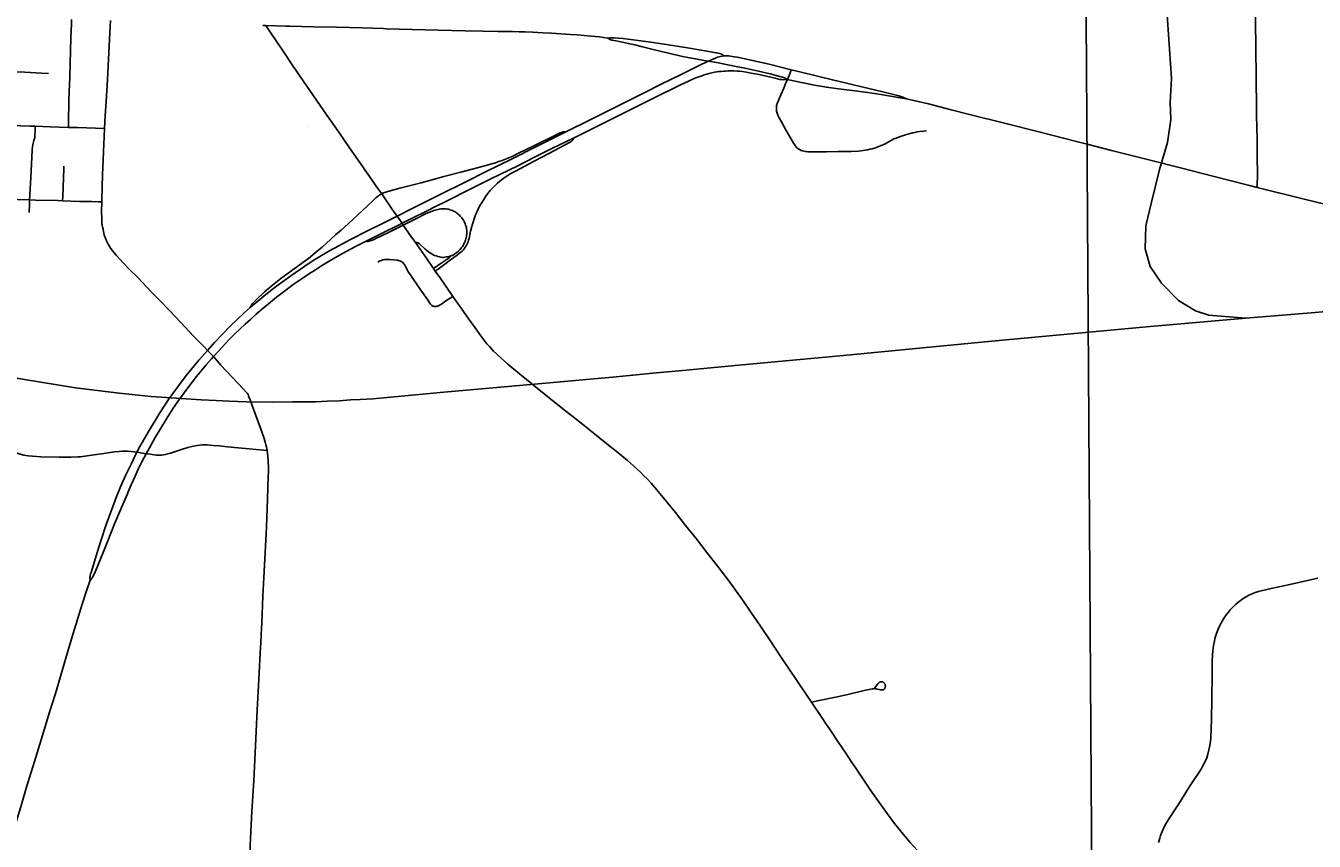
# Model space of a CAD drawing. Header units: feet. Extents: x 2113747 to 2516209, y 960708 to 1356798.
# Tile 45 of 92: x 2319324 to 2330495, y 1145448 to 1152513. Entities that reach past the tile are written whole.
import ezdxf

# ---------------------------------------------------------------- set-up
doc = ezdxf.new("R2010")
doc.units = ezdxf.units.FT
doc.header["$LTSCALE"] = 20
doc.header["$MEASUREMENT"] = 0
doc.linetypes.add('OhDOT_USTN3', pattern=[0.22, 0.165, -0.055])
doc.linetypes.add('rr2', pattern=[0])
for name, color, linetype in [('GM_X_City_Street', 251, 'Continuous'), ('GM_X_County_Road', 3, 'Continuous'), ('GM_X_Interchange_Ramps', 1, 'Continuous'), ('GM_X_Rail_Line', 251, 'rr2'), ('GM_X_State_Location', 251, 'Continuous'), ('GM_X_State_Route', 1, 'Continuous'), ('GM_X_Township', 251, 'OhDOT_USTN3'), ('GM_X_Township_Road', 4, 'Continuous'), ('GM_X_Township_Subdivision', 4, 'Continuous')]:
    doc.layers.add(name, color=color, linetype=linetype)
doc.styles.add('Styledgn030', font='dgn030.shx')

msp = doc.modelspace()

# ---------------------------------------------------------------- linework, layer by layer
at = {"layer": 'GM_X_City_Street', "flags": 128}
for points in [[(2319694, 1151633), (2319694, 1151663), (2319699, 1151874), (2319705, 1152070), (2319714, 1152410), (2319720, 1152531), (2319722, 1152568)], [(2320007, 1151623), (2320014, 1151734), (2320022, 1151856), (2320032, 1152045), (2320046, 1152340), (2320056, 1152507), (2320059, 1152558)], [(2319224, 1152113), (2319316, 1152110), (2319460, 1152104), (2319520, 1152101)], [(2318544, 1151669), (2318584, 1151668), (2319029, 1151654), (2319360, 1151644), (2319405, 1151642)], [(2319357, 1151004), (2319360, 1151044), (2319368, 1151201), (2319377, 1151371), (2319381, 1151438), (2319383, 1151468), (2319388, 1151497), (2319390, 1151508), (2319393, 1151519), (2319397, 1151529), (2319400, 1151536), (2319402, 1151540), (2319403, 1151545), (2319404, 1151560), (2319406, 1151613), (2319405, 1151642)], [(2319405, 1151642), (2319537, 1151638), (2319694, 1151633)], [(2319694, 1151633), (2319774, 1151631), (2320007, 1151623)], [(2320003, 1151552), (2320007, 1151623)], [(2319644, 1150997), (2319645, 1151037), (2319654, 1151274), (2319655, 1151297)], [(2318519, 1151038), (2318579, 1151035), (2318922, 1151022), (2319151, 1151012), (2319357, 1151004)], [(2319353, 1150896), (2319356, 1150964), (2319357, 1151004)], [(2319357, 1151004), (2319408, 1151002), (2319604, 1150998), (2319644, 1150997)], [(2319644, 1150997), (2319790, 1150991), (2319895, 1150990), (2319955, 1150989), (2319983, 1150988)]]:
    msp.add_lwpolyline(points, dxfattribs=at)
at = {"layer": 'GM_X_County_Road', "flags": 128}
for points in [[(2325961, 1152131), (2325948, 1152096), (2325927, 1152047)], [(2325927, 1152047), (2325915, 1152018), (2325896, 1151972), (2325871, 1151915), (2325841, 1151847), (2325838, 1151839), (2325835, 1151831), (2325834, 1151823), (2325833, 1151814), (2325833, 1151804), (2325833, 1151792), (2325833, 1151782), (2325834, 1151773), (2325836, 1151765), (2325838, 1151757), (2325841, 1151748), (2325844, 1151738), (2325849, 1151727), (2325855, 1151715), (2325875, 1151680), (2325917, 1151607), (2325956, 1151538), (2325981, 1151495), (2325982, 1151493)], [(2325982, 1151493), (2325994, 1151476), (2325999, 1151470), (2326004, 1151463), (2326010, 1151457), (2326017, 1151451), (2326024, 1151446), (2326032, 1151441), (2326048, 1151434), (2326058, 1151430), (2326071, 1151426), (2326082, 1151424), (2326093, 1151423), (2326104, 1151422), (2326119, 1151421), (2326134, 1151421), (2326164, 1151420), (2326265, 1151421), (2326368, 1151423), (2326479, 1151424), (2326545, 1151428), (2326584, 1151432), (2326603, 1151435), (2326623, 1151439), (2326641, 1151443), (2326661, 1151447), (2326692, 1151457), (2326735, 1151473), (2326756, 1151482), (2326774, 1151490), (2326794, 1151501), (2326814, 1151514), (2326837, 1151526), (2326849, 1151533), (2326862, 1151538), (2326884, 1151546), (2326908, 1151555), (2326952, 1151569), (2326972, 1151575), (2326993, 1151581), (2327011, 1151585), (2327032, 1151590), (2327052, 1151593), (2327073, 1151596), (2327106, 1151600), (2327132, 1151602)], [(2319983, 1150988), (2319984, 1151011), (2319991, 1151221), (2319995, 1151348), (2319998, 1151423), (2320003, 1151552)], [(2320900, 1149701), (2320877, 1149725), (2320779, 1149825), (2320669, 1149942), (2320567, 1150048), (2320483, 1150136), (2320410, 1150212), (2320298, 1150328), (2320225, 1150403), (2320170, 1150460), (2320108, 1150527), (2320080, 1150560), (2320060, 1150587), (2320047, 1150606), (2320039, 1150620), (2320026, 1150644), (2320021, 1150657), (2320015, 1150672), (2320010, 1150686), (2320004, 1150703), (2320001, 1150717), (2319997, 1150732), (2319994, 1150750), (2319990, 1150771), (2319988, 1150784), (2319985, 1150804), (2319984, 1150826), (2319983, 1150843), (2319982, 1150899), (2319983, 1150988)], [(2320951, 1149648), (2320900, 1149701)], [(2321014, 1149577), (2320972, 1149624), (2320951, 1149648)], [(2321416, 1148833), (2321411, 1148864), (2321407, 1148882), (2321401, 1148907), (2321391, 1148938), (2321360, 1149027), (2321299, 1149193), (2321269, 1149273), (2321261, 1149294), (2321256, 1149307), (2321251, 1149318), (2321243, 1149329), (2321236, 1149339), (2321213, 1149366), (2321014, 1149577)], [(2321368, 1147296), (2321370, 1147333), (2321380, 1147573), (2321388, 1147730), (2321410, 1148169), (2321420, 1148415), (2321427, 1148608), (2321428, 1148643), (2321428, 1148681), (2321426, 1148740), (2321423, 1148782), (2321419, 1148811), (2321416, 1148833)], [(2321269, 1145355), (2321270, 1145412), (2321285, 1145710), (2321301, 1145971), (2321316, 1146276), (2321330, 1146587), (2321339, 1146744), (2321357, 1147078), (2321362, 1147170), (2321368, 1147296)]]:
    msp.add_lwpolyline(points, dxfattribs=at)
at = {"layer": 'GM_X_Interchange_Ramps', "flags": 128}
for points in [[(2324011, 1151596), (2323995, 1151595), (2323988, 1151595), (2323982, 1151593), (2323969, 1151589), (2323957, 1151585), (2323934, 1151574), (2323717, 1151468), (2323601, 1151412), (2323540, 1151382), (2323483, 1151358), (2323455, 1151347), (2323427, 1151337), (2323397, 1151327), (2323365, 1151317), (2323294, 1151297), (2323097, 1151246), (2322948, 1151206), (2322888, 1151190), (2322751, 1151153), (2322568, 1151106), (2322462, 1151076), (2322446, 1151072), (2322433, 1151068), (2322426, 1151065), (2322419, 1151063), (2322410, 1151057)], [(2322875, 1150388), (2322910, 1150414), (2322958, 1150449), (2323008, 1150486), (2323065, 1150526), (2323086, 1150542), (2323097, 1150551), (2323107, 1150560), (2323116, 1150569), (2323126, 1150581), (2323135, 1150594), (2323143, 1150606), (2323149, 1150617), (2323154, 1150630), (2323159, 1150642), (2323163, 1150655), (2323167, 1150669), (2323180, 1150735), (2323188, 1150765), (2323196, 1150794), (2323217, 1150857), (2323223, 1150875), (2323231, 1150894), (2323262, 1150955), (2323280, 1150986), (2323298, 1151015), (2323320, 1151046), (2323351, 1151085), (2323381, 1151118), (2323413, 1151149), (2323430, 1151164), (2323449, 1151179), (2323468, 1151193), (2323488, 1151206), (2323529, 1151232), (2323569, 1151254), (2323614, 1151278), (2323725, 1151337), (2323860, 1151407), (2324043, 1151506), (2324053, 1151512), (2324062, 1151518), (2324066, 1151522), (2324068, 1151525), (2324070, 1151528), (2324071, 1151532), (2324072, 1151536), (2324072, 1151540)], [(2322410, 1151057), (2322400, 1151052), (2322390, 1151046), (2322374, 1151034), (2322360, 1151022), (2322335, 1150998), (2322291, 1150955), (2322245, 1150913), (2322119, 1150798), (2322058, 1150742), (2322011, 1150701), (2321928, 1150627), (2321894, 1150595), (2321852, 1150560), (2321814, 1150528), (2321776, 1150498), (2321738, 1150470), (2321671, 1150423), (2321599, 1150371), (2321537, 1150325), (2321477, 1150277), (2321394, 1150207), (2321318, 1150135), (2321291, 1150107), (2321283, 1150098), (2321277, 1150088), (2321274, 1150081), (2321271, 1150072)], [(2323009, 1150519), (2323008, 1150516), (2323007, 1150513), (2323004, 1150510), (2323002, 1150508), (2322999, 1150505), (2322996, 1150503), (2322935, 1150462), (2322859, 1150411)]]:
    msp.add_lwpolyline(points, dxfattribs=at)
at = {"layer": 'GM_X_Rail_Line', "flags": 128}
for points in [[(2336680, 1165745), (2336557, 1165737), (2334697, 1165728), (2334462, 1165698), (2334242, 1165656), (2334009, 1165619), (2333800, 1165564), (2333299, 1165425), (2331375, 1164943), (2330007, 1164588), (2329835, 1164517), (2329728, 1164440), (2329661, 1164328), (2329584, 1164174), (2329572, 1164007), (2329570, 1163812), (2330050, 1161793), (2330333, 1160731), (2330471, 1160116), (2330527, 1159862), (2330549, 1159161), (2330569, 1156985), (2330575, 1154842), (2330547, 1154640), (2330490, 1154468), (2330402, 1154318), (2330289, 1154169), (2329505, 1153427), (2329380, 1153297), (2329284, 1153164), (2329243, 1153030), (2329214, 1152876), (2329214, 1152692), (2329257, 1152057), (2329246, 1151849), (2329251, 1151702), (2329223, 1151503), (2329153, 1151267), (2329084, 1150986), (2329036, 1150780), (2329030, 1150582), (2329071, 1150429), (2329172, 1150283), (2329319, 1150133), (2329465, 1150043), (2329581, 1150005), (2329903, 1149979)], [(2329903, 1149979), (2330502, 1150028), (2332029, 1150170), (2333367, 1150292), (2333717, 1150327), (2334003, 1150357), (2334423, 1150409), (2335849, 1150585), (2337327, 1150769), (2338827, 1150956), (2340135, 1151117), (2340441, 1151156), (2340712, 1151196), (2341025, 1151243), (2341359, 1151307), (2343118, 1151604), (2345280, 1151969), (2347053, 1152269), (2348189, 1152468), (2349095, 1152623), (2350077, 1152788), (2350349, 1152834), (2350629, 1152887), (2350861, 1152938), (2351007, 1152971), (2351171, 1153011), (2351352, 1153058), (2351532, 1153107), (2351677, 1153152), (2351836, 1153198), (2352038, 1153266), (2352219, 1153331), (2352467, 1153421), (2352667, 1153501), (2352835, 1153570), (2352972, 1153630), (2353127, 1153700), (2353286, 1153771), (2353426, 1153840), (2353573, 1153913), (2353737, 1154000), (2354063, 1154174), (2354647, 1154495), (2355923, 1155198), (2357480, 1156053), (2360059, 1157466), (2360750, 1157837), (2360926, 1157926), (2361150, 1158035), (2361304, 1158108), (2361637, 1158258), (2362266, 1158538), (2362912, 1158819), (2364454, 1159492), (2365848, 1160096), (2367520, 1160823), (2368282, 1161152), (2369532, 1161696), (2370365, 1162057), (2371406, 1162508), (2373300, 1163330), (2374689, 1163934), (2376039, 1164520), (2378319, 1165515)], [(2321840, 1149256), (2321937, 1149260), (2322045, 1149264), (2322141, 1149271), (2322223, 1149275), (2322332, 1149282), (2322457, 1149292), (2322950, 1149338), (2323736, 1149407), (2324442, 1149472), (2324761, 1149504), (2325050, 1149530), (2325568, 1149578), (2326414, 1149657), (2327699, 1149780), (2329041, 1149904), (2329903, 1149979)], [(2314208, 1149581), (2314617, 1149692), (2314769, 1149731), (2314909, 1149760), (2315119, 1149799), (2315261, 1149819), (2315483, 1149847), (2315645, 1149860), (2315775, 1149871), (2315924, 1149877), (2316094, 1149878), (2316213, 1149877), (2316360, 1149871), (2316489, 1149865), (2316599, 1149857), (2316727, 1149842), (2316877, 1149820), (2317726, 1149692), (2318850, 1149525), (2319756, 1149376), (2320134, 1149330), (2320412, 1149300), (2320844, 1149271), (2320976, 1149266), (2321086, 1149260), (2321240, 1149256), (2321464, 1149253), (2321639, 1149255), (2321739, 1149255), (2321840, 1149256)]]:
    msp.add_lwpolyline(points, dxfattribs=at)
at = {"layer": 'GM_X_State_Route', "flags": 128}
for points in [[(2321380, 1152516), (2321407, 1152515), (2321576, 1152511)], [(2321407, 1152515), (2321446, 1152455), (2321556, 1152292), (2321641, 1152165), (2321760, 1151990), (2321935, 1151740), (2322038, 1151591), (2322131, 1151457), (2322227, 1151319), (2322258, 1151274)], [(2321576, 1152511), (2321614, 1152511), (2321821, 1152505), (2322018, 1152500), (2322241, 1152494), (2322427, 1152489)], [(2322427, 1152489), (2322450, 1152488), (2322674, 1152482), (2322899, 1152475), (2323133, 1152468), (2323288, 1152466), (2323419, 1152465), (2323427, 1152465)], [(2323427, 1152465), (2323543, 1152463), (2323601, 1152462), (2323655, 1152460), (2323720, 1152457), (2323807, 1152453), (2323881, 1152449), (2323963, 1152444), (2324045, 1152439), (2324106, 1152434), (2324166, 1152429), (2324226, 1152423), (2324295, 1152416), (2324372, 1152406)], [(2324372, 1152406), (2324390, 1152409), (2324408, 1152410), (2324418, 1152410), (2324429, 1152410), (2324459, 1152407), (2324504, 1152402), (2324634, 1152385), (2324743, 1152370), (2324860, 1152353), (2324971, 1152337), (2325097, 1152316), (2325228, 1152294), (2325311, 1152279), (2325342, 1152273), (2325349, 1152271), (2325356, 1152268), (2325361, 1152265), (2325366, 1152262), (2325371, 1152258), (2325377, 1152252)], [(2324372, 1152406), (2324398, 1152392), (2324405, 1152389), (2324412, 1152388), (2324423, 1152385), (2324457, 1152379), (2324548, 1152361), (2324604, 1152348), (2324661, 1152334), (2324751, 1152311), (2324837, 1152289), (2324946, 1152263), (2325033, 1152245), (2325130, 1152226), (2325206, 1152212), (2325240, 1152206), (2325313, 1152194), (2325441, 1152170), (2325574, 1152142), (2325677, 1152120), (2325779, 1152096), (2325862, 1152075), (2325884, 1152069), (2325893, 1152066), (2325902, 1152061), (2325927, 1152047)], [(2319882, 1147711), (2319881, 1147726), (2319881, 1147734), (2319882, 1147742), (2319884, 1147751), (2319886, 1147762), (2319893, 1147784), (2319916, 1147862), (2319947, 1147959), (2319981, 1148067), (2320019, 1148183), (2320067, 1148317), (2320108, 1148426), (2320147, 1148518), (2320193, 1148622), (2320237, 1148716), (2320280, 1148803), (2320288, 1148818), (2320314, 1148867), (2320393, 1149007), (2320486, 1149161), (2320568, 1149284), (2320648, 1149395), (2320716, 1149484), (2320799, 1149584), (2320825, 1149615), (2320900, 1149701), (2320962, 1149770), (2321035, 1149847), (2321094, 1149908), (2321157, 1149969), (2321218, 1150025), (2321271, 1150072), (2321337, 1150128), (2321405, 1150184), (2321498, 1150257), (2321621, 1150348), (2321743, 1150430), (2321817, 1150479), (2321888, 1150522), (2321957, 1150563), (2322038, 1150607), (2322135, 1150659), (2322288, 1150737), (2322433, 1150808), (2322544, 1150864), (2322679, 1150932), (2322912, 1151049), (2323140, 1151162), (2323322, 1151253), (2323534, 1151358), (2323741, 1151462), (2324011, 1151596), (2324212, 1151696), (2324356, 1151767), (2324541, 1151860), (2324679, 1151928), (2324828, 1152004), (2325005, 1152091), (2325156, 1152165), (2325240, 1152206), (2325284, 1152225), (2325321, 1152240), (2325336, 1152245), (2325348, 1152248), (2325362, 1152250), (2325377, 1152252), (2325392, 1152253), (2325406, 1152253), (2325420, 1152252), (2325434, 1152250), (2325450, 1152248), (2325467, 1152245), (2325493, 1152240), (2325520, 1152235), (2325637, 1152210), (2325768, 1152180), (2325961, 1152131), (2326048, 1152111), (2326318, 1152044), (2326756, 1151941), (2326893, 1151906), (2326911, 1151901), (2326928, 1151895), (2326959, 1151881)], [(2322843, 1150930), (2322994, 1151005), (2323160, 1151088), (2323356, 1151186), (2323589, 1151301), (2323736, 1151374), (2323892, 1151452), (2324072, 1151540), (2324264, 1151636), (2324518, 1151763), (2324750, 1151878), (2325000, 1152002), (2325069, 1152033), (2325120, 1152056), (2325149, 1152067), (2325180, 1152078), (2325205, 1152087), (2325228, 1152094), (2325250, 1152100), (2325272, 1152105), (2325296, 1152110), (2325317, 1152114), (2325334, 1152116), (2325353, 1152118), (2325372, 1152120), (2325391, 1152121), (2325410, 1152123), (2325430, 1152123), (2325459, 1152123)], [(2325459, 1152123), (2325463, 1152123), (2325492, 1152121), (2325516, 1152120), (2325539, 1152117), (2325569, 1152112), (2325612, 1152104), (2325683, 1152090), (2325821, 1152059), (2325862, 1152049), (2325880, 1152047), (2325896, 1152046), (2325927, 1152047)], [(2325927, 1152047), (2325966, 1152039), (2326163, 1152000), (2326266, 1151981), (2326371, 1151966), (2326490, 1151952), (2326625, 1151936), (2326738, 1151919), (2326904, 1151889), (2326959, 1151881)], [(2326959, 1151881), (2327151, 1151836), (2327346, 1151786), (2327495, 1151746), (2327833, 1151664), (2328097, 1151597), (2328444, 1151507), (2328525, 1151487), (2328737, 1151434), (2329072, 1151349), (2329334, 1151283), (2329628, 1151208), (2329923, 1151132), (2330001, 1151113), (2330408, 1151012), (2330587, 1150969)], [(2322258, 1151274), (2322377, 1151104), (2322410, 1151057), (2322505, 1150919)], [(2322276, 1150647), (2322284, 1150645), (2322292, 1150645), (2322300, 1150646), (2322309, 1150649), (2322319, 1150652), (2322330, 1150656), (2322358, 1150669), (2322468, 1150723), (2322597, 1150787), (2322707, 1150842), (2322791, 1150883), (2322810, 1150892), (2322826, 1150899), (2322838, 1150904), (2322850, 1150908), (2322861, 1150912), (2322873, 1150916), (2322885, 1150919), (2322886, 1150920)], [(2322505, 1150919), (2322513, 1150908), (2322544, 1150864), (2322587, 1150802), (2322597, 1150787), (2322606, 1150774), (2322655, 1150703)], [(2322555, 1150786), (2322587, 1150802), (2322641, 1150829), (2322838, 1150927), (2322843, 1150930)], [(2322886, 1150920), (2322898, 1150922), (2322911, 1150925), (2322924, 1150926), (2322936, 1150927), (2322946, 1150927), (2322957, 1150927), (2322970, 1150926), (2322981, 1150925), (2322991, 1150923), (2323001, 1150920), (2323011, 1150917), (2323023, 1150912), (2323032, 1150908), (2323042, 1150903), (2323053, 1150897), (2323061, 1150891), (2323069, 1150885), (2323077, 1150879), (2323085, 1150872), (2323091, 1150865), (2323097, 1150859), (2323104, 1150850), (2323110, 1150842), (2323117, 1150833), (2323121, 1150825), (2323126, 1150816), (2323130, 1150806), (2323134, 1150797), (2323138, 1150785), (2323141, 1150775), (2323144, 1150766), (2323146, 1150753), (2323147, 1150743), (2323148, 1150732), (2323148, 1150723), (2323148, 1150711), (2323146, 1150700), (2323145, 1150689), (2323142, 1150676), (2323139, 1150666), (2323136, 1150656), (2323131, 1150642), (2323126, 1150631), (2323121, 1150620), (2323115, 1150609), (2323110, 1150601), (2323103, 1150592), (2323097, 1150583), (2323091, 1150576), (2323081, 1150567), (2323072, 1150558), (2323062, 1150550), (2323053, 1150543), (2323043, 1150536), (2323032, 1150529), (2323020, 1150523), (2323009, 1150519), (2322995, 1150515), (2322982, 1150512), (2322969, 1150510), (2322958, 1150508), (2322947, 1150507), (2322936, 1150507), (2322925, 1150508), (2322913, 1150510), (2322896, 1150514), (2322882, 1150519), (2322869, 1150524), (2322856, 1150530), (2322844, 1150536), (2322826, 1150547), (2322787, 1150578), (2322743, 1150618), (2322734, 1150627), (2322729, 1150630), (2322725, 1150632), (2322719, 1150634), (2322713, 1150635), (2322704, 1150635)], [(2322276, 1150647), (2322426, 1150722), (2322555, 1150786)], [(2322655, 1150703), (2322704, 1150635)], [(2320951, 1149648), (2320951, 1149648), (2321030, 1149732), (2321083, 1149790), (2321135, 1149841), (2321182, 1149887), (2321227, 1149929), (2321272, 1149969), (2321321, 1150014), (2321365, 1150052), (2321428, 1150105), (2321499, 1150162), (2321580, 1150224), (2321643, 1150271), (2321711, 1150318), (2321775, 1150362), (2321835, 1150400), (2321896, 1150439), (2321955, 1150474), (2322025, 1150514), (2322101, 1150557), (2322190, 1150603), (2322276, 1150647)], [(2322704, 1150635), (2322803, 1150491), (2322859, 1150411), (2322875, 1150388)], [(2322875, 1150388), (2322922, 1150322), (2322966, 1150256), (2323026, 1150169), (2323099, 1150066), (2323166, 1149970), (2323219, 1149895), (2323270, 1149826), (2323304, 1149782), (2323323, 1149759), (2323344, 1149734), (2323380, 1149695), (2323409, 1149667), (2323443, 1149635), (2323474, 1149607), (2323503, 1149582), (2323557, 1149537), (2323620, 1149486), (2323757, 1149373), (2323893, 1149264), (2324022, 1149163), (2324107, 1149096), (2324212, 1149012), (2324391, 1148868), (2324442, 1148827), (2324491, 1148788), (2324540, 1148748), (2324594, 1148701), (2324627, 1148670), (2324656, 1148642), (2324683, 1148614), (2324711, 1148587), (2324745, 1148551), (2324779, 1148513), (2324837, 1148445), (2324890, 1148378), (2324957, 1148296), (2325045, 1148184), (2325135, 1148070), (2325230, 1147949), (2325324, 1147829), (2325420, 1147703), (2325537, 1147539), (2325610, 1147434), (2325694, 1147312), (2325778, 1147186), (2325866, 1147054), (2325938, 1146947), (2326016, 1146831), (2326088, 1146725), (2326137, 1146653), (2326232, 1146511), (2326252, 1146481)], [(2320205, 1148458), (2320212, 1148474), (2320238, 1148535), (2320272, 1148611), (2320300, 1148673), (2320331, 1148734), (2320369, 1148806), (2320396, 1148856), (2320447, 1148946), (2320496, 1149028), (2320544, 1149108), (2320603, 1149199), (2320657, 1149278), (2320738, 1149387), (2320805, 1149474), (2320888, 1149575)], [(2320888, 1149575), (2320934, 1149628), (2320951, 1149648)], [(2319882, 1147711), (2319890, 1147717), (2319895, 1147722), (2319898, 1147727), (2319903, 1147734), (2319907, 1147742), (2319919, 1147767), (2319948, 1147836), (2319994, 1147951), (2320035, 1148052), (2320095, 1148198), (2320155, 1148339), (2320205, 1148458)], [(2319144, 1145308), (2319159, 1145359), (2319207, 1145505), (2319281, 1145746), (2319329, 1145907), (2319401, 1146139), (2319469, 1146365), (2319528, 1146557), (2319581, 1146727), (2319631, 1146896), (2319669, 1147025), (2319725, 1147210), (2319814, 1147501), (2319851, 1147619), (2319882, 1147711)], [(2326252, 1146481), (2326299, 1146412), (2326371, 1146303), (2326433, 1146210), (2326481, 1146139), (2326514, 1146090), (2326583, 1145987), (2326647, 1145891), (2326711, 1145800), (2326793, 1145688), (2326857, 1145603), (2326932, 1145510), (2326993, 1145437), (2327052, 1145370), (2327099, 1145320), (2327170, 1145247), (2327240, 1145177), (2327326, 1145096), (2327360, 1145065), (2327392, 1145037), (2327423, 1145009), (2327461, 1144976), (2327482, 1144959)]]:
    msp.add_lwpolyline(points, dxfattribs=at)
at = {"layer": 'GM_X_Township', "flags": 128}
for points in [[(2328408, 1168989), (2332930, 1169098), (2333725, 1169121), (2336806, 1169161), (2337094, 1169168), (2337502, 1169179), (2337592, 1169175), (2354256, 1169691), (2354504, 1155150), (2354511, 1154716), (2354684, 1144590), (2341636, 1144534), (2338848, 1144450), (2338701, 1144446), (2331534, 1144358), (2329035, 1144313), (2328741, 1144307), (2328572, 1144328), (2328569, 1144728), (2328525, 1151478), (2328502, 1154821), (2328460, 1159751), (2328447, 1160090), (2328408, 1168989)], [(2298939, 1168800), (2299326, 1168799), (2299914, 1168806), (2309530, 1168867), (2311770, 1168875), (2313731, 1168875), (2318230, 1168931), (2322515, 1168974), (2325525, 1169000), (2325637, 1169002), (2325683, 1169008), (2328233, 1168990), (2328408, 1168989), (2328447, 1160090), (2328460, 1159751), (2328502, 1154821), (2328525, 1151478), (2328569, 1144728), (2328572, 1144328), (2328491, 1144330), (2323108, 1144286), (2321217, 1144269), (2318840, 1144268), (2315176, 1144280), (2311712, 1144286), (2311621, 1144272), (2311059, 1144273), (2303719, 1144224), (2299033, 1144176), (2299032, 1145317), (2299048, 1152561), (2299028, 1155428), (2298994, 1162899), (2298978, 1164715), (2298939, 1168800)]]:
    msp.add_lwpolyline(points, dxfattribs=at)
at = {"layer": 'GM_X_Township_Road', "flags": 128}
for points in [[(2330001, 1151113), (2330002, 1151235), (2330001, 1151372), (2330000, 1151526), (2329998, 1151644), (2329995, 1151726), (2329993, 1151867), (2329992, 1151995), (2329991, 1152116), (2329989, 1152272), (2329989, 1152383), (2329987, 1152494), (2329987, 1152676)], [(2318530, 1149076), (2318700, 1149011), (2318764, 1148986), (2318837, 1148957), (2318990, 1148899), (2319144, 1148844), (2319276, 1148802), (2319308, 1148794), (2319325, 1148791), (2319344, 1148788), (2319384, 1148784), (2319456, 1148780), (2319613, 1148777), (2319715, 1148777), (2319777, 1148779), (2319785, 1148779)], [(2320369, 1148806), (2320402, 1148801), (2320438, 1148796), (2320458, 1148794), (2320479, 1148794), (2320500, 1148794), (2320516, 1148795), (2320533, 1148798), (2320555, 1148804), (2320578, 1148811), (2320674, 1148843), (2320728, 1148859), (2320778, 1148872), (2320810, 1148878), (2320836, 1148881), (2320856, 1148882), (2320876, 1148883), (2320896, 1148882), (2320920, 1148880), (2320948, 1148878)], [(2320948, 1148878), (2321002, 1148873), (2321074, 1148866), (2321165, 1148858), (2321384, 1148836), (2321416, 1148833)], [(2319785, 1148779), (2319799, 1148780), (2319817, 1148782), (2319937, 1148798), (2320002, 1148808), (2320093, 1148822), (2320135, 1148826), (2320161, 1148828), (2320184, 1148828), (2320207, 1148827), (2320237, 1148825), (2320264, 1148821), (2320288, 1148818)], [(2320288, 1148818), (2320369, 1148806)], [(2329145, 1145436), (2329149, 1145455), (2329155, 1145475), (2329162, 1145497), (2329176, 1145534), (2329190, 1145566), (2329209, 1145600), (2329236, 1145645), (2329292, 1145729), (2329321, 1145773), (2329404, 1145907), (2329425, 1145940), (2329447, 1145973), (2329497, 1146046), (2329517, 1146077), (2329533, 1146106), (2329549, 1146138), (2329563, 1146172), (2329573, 1146203), (2329582, 1146239), (2329590, 1146278), (2329595, 1146314), (2329597, 1146340), (2329601, 1146432), (2329603, 1146498), (2329609, 1146877), (2329610, 1146939), (2329610, 1147008), (2329612, 1147060), (2329616, 1147099), (2329622, 1147144), (2329629, 1147182), (2329634, 1147204), (2329637, 1147212), (2329648, 1147249), (2329662, 1147286), (2329677, 1147318), (2329686, 1147336), (2329691, 1147344), (2329697, 1147356), (2329708, 1147375), (2329726, 1147402), (2329748, 1147430), (2329767, 1147452), (2329778, 1147464), (2329815, 1147501), (2329830, 1147513), (2329852, 1147532), (2329879, 1147551), (2329904, 1147565), (2329929, 1147579), (2329956, 1147592), (2329983, 1147602), (2330011, 1147611), (2330096, 1147632), (2330308, 1147678), (2330462, 1147712), (2330526, 1147727)]]:
    msp.add_lwpolyline(points, dxfattribs=at)
at = {"layer": 'GM_X_Township_Subdivision', "flags": 128}
for points in [[(2322376, 1150466), (2322389, 1150474), (2322398, 1150478), (2322407, 1150481), (2322416, 1150484), (2322424, 1150486), (2322433, 1150487), (2322443, 1150488), (2322455, 1150488), (2322482, 1150487), (2322540, 1150482), (2322547, 1150482), (2322553, 1150480), (2322560, 1150479), (2322566, 1150477), (2322578, 1150471), (2322589, 1150464), (2322598, 1150455), (2322606, 1150447), (2322612, 1150439), (2322617, 1150429), (2322627, 1150408), (2322632, 1150398), (2322638, 1150388), (2322663, 1150349), (2322681, 1150324), (2322749, 1150224), (2322806, 1150141), (2322826, 1150111), (2322833, 1150102), (2322841, 1150094), (2322846, 1150090), (2322850, 1150087), (2322854, 1150085), (2322859, 1150084), (2322864, 1150082), (2322869, 1150082), (2322873, 1150082), (2322878, 1150082), (2322883, 1150082), (2322889, 1150083), (2322896, 1150085), (2322903, 1150088), (2322911, 1150092), (2322928, 1150102), (2322965, 1150129), (2323026, 1150169)], [(2326137, 1146653), (2326189, 1146664), (2326373, 1146703), (2326462, 1146723), (2326593, 1146753), (2326652, 1146766), (2326666, 1146769), (2326674, 1146770), (2326680, 1146771), (2326686, 1146771), (2326692, 1146770), (2326698, 1146769), (2326734, 1146760), (2326740, 1146759), (2326746, 1146758), (2326750, 1146759), (2326754, 1146760), (2326758, 1146761), (2326762, 1146763), (2326765, 1146766), (2326769, 1146769), (2326771, 1146773), (2326773, 1146776), (2326775, 1146781), (2326776, 1146785), (2326777, 1146790), (2326777, 1146795), (2326776, 1146800), (2326775, 1146804), (2326774, 1146808), (2326772, 1146812), (2326770, 1146816), (2326767, 1146819), (2326764, 1146822), (2326761, 1146824), (2326758, 1146826), (2326753, 1146828), (2326749, 1146829), (2326745, 1146829), (2326740, 1146829), (2326736, 1146829), (2326732, 1146828), (2326728, 1146826), (2326724, 1146824), (2326721, 1146821), (2326716, 1146817), (2326712, 1146813), (2326700, 1146797), (2326684, 1146776)]]:
    msp.add_lwpolyline(points, dxfattribs=at)

# ---------------------------------------------------------------- texts
at = {"layer": 'GM_X_State_Location', "char_height": 1, "attachment_point": 5, "line_spacing_factor": 0.8, "style": 'Styledgn030'}
for s, insert in [('{\\Fdgn000|c0;\\C256;s}', (2323148, 1152165)), ('{\\Fdgn000|c0;\\C256;r}', (2323148, 1152165)), ('{\\Fdgn000|c0;\\C256;s}', (2321767, 1151641)), ('{\\Fdgn000|c0;\\C256;r}', (2321767, 1151641)), ('{\\Fdgn000|c0;\\C256;s}', (2323043, 1150787)), ('{\\Fdgn000|c0;\\C256;r}', (2323043, 1150787))]:
    msp.add_mtext(s, dxfattribs=dict(at, insert=insert))
at = {"layer": 'GM_X_State_Location', "char_height": 1, "attachment_point": 7, "rotation": 0, "line_spacing_factor": 0.8, "style": 'Styledgn030'}
for s, insert in [('{\\Fdgn000|c0;\\C256;59}', (2322896, 1152091)), ('{\\Fdgn000|c0;\\C256;14}', (2321515, 1151567)), ('{\\Fdgn000|c0;\\C256;44}', (2322791, 1150714))]:
    msp.add_mtext(s, dxfattribs=dict(at, insert=insert))

doc.saveas('drawing.dxf')
